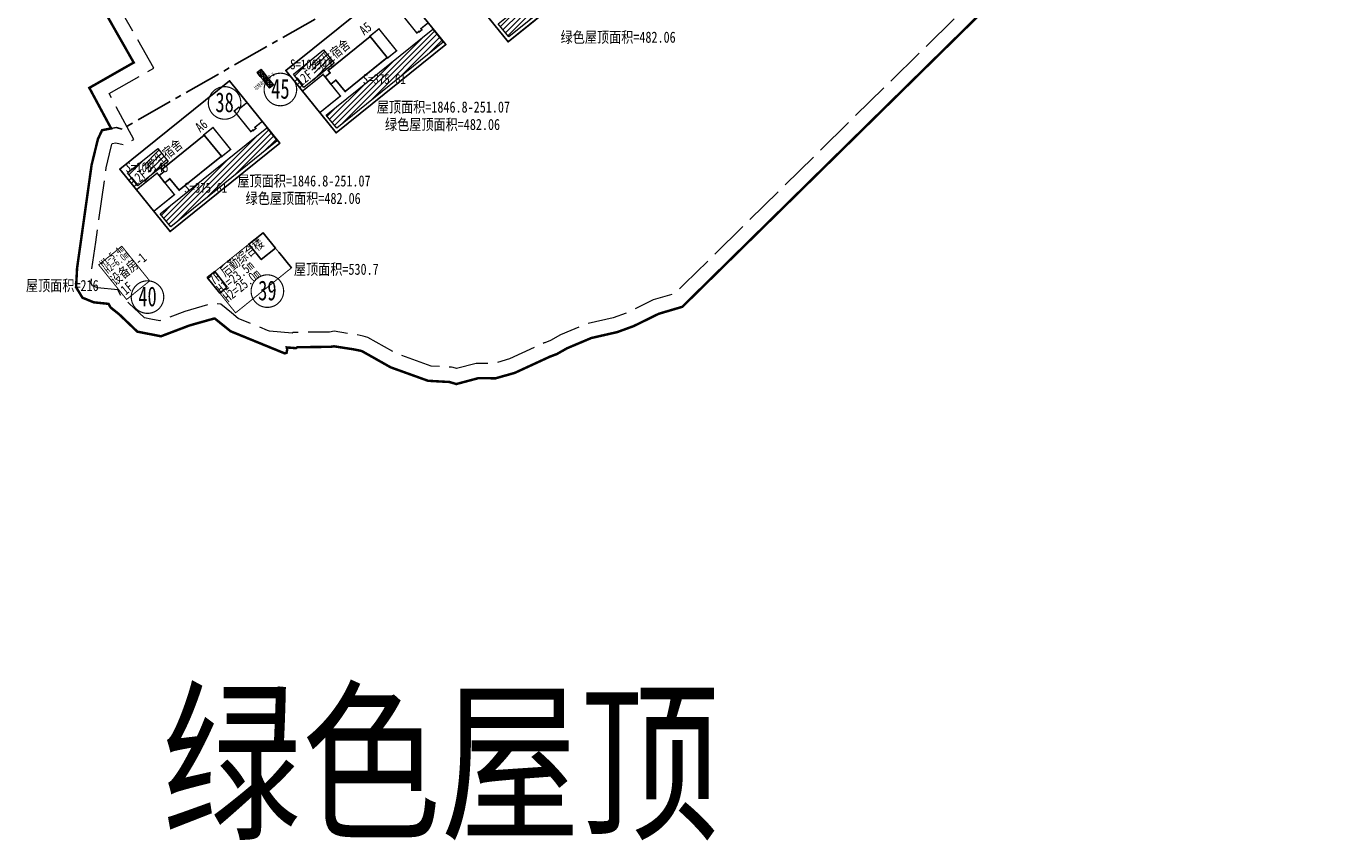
# Model space of a CAD drawing. Header units: millimetres. Extents: x 38389465 to 38395088, y 2473666 to 2480744.
# Tile 33 of 256: x 38393496 to 38394030, y 2475610 to 2475940. Entities that reach past the tile are written whole.
import ezdxf
from ezdxf.enums import TextEntityAlignment as Align

# ---------------------------------------------------------------- set-up
doc = ezdxf.new("R2010")
doc.units = ezdxf.units.MM
doc.header["$LTSCALE"] = 2
for name, pattern in [('0', [0]), ('CENTER2', [1.125, 0.75, -0.125, 0.125, -0.125]), ('X2', [10, 8, -2])]:
    doc.linetypes.add(name, pattern=pattern)
doc.layers.add('0核算', color=6, linetype='CONTINUOUS', plot=False)
for name, color, linetype in [('MJZJ', 7, 'CONTINUOUS'), ('w-二期建筑', 40, 'CONTINUOUS'), ('w-文字', 7, 'CONTINUOUS'), ('w-楼栋号', 4, 'CONTINUOUS'), ('w-用地红线', 1, 'CONTINUOUS'), ('建筑占地', 3, 'CONTINUOUS'), ('文字', 7, 'CONTINUOUS')]:
    doc.layers.add(name, color=color, linetype=linetype)
doc.layers.add('w-屋顶绿化线', color=126, linetype='CONTINUOUS', lineweight=9)
doc.layers.add('建筑控制线', color=6, linetype='0', lineweight=9)
doc.styles.add('HZTXT', font='txt', dxfattribs={"width": 0.8})
doc.styles.add('中等线体', font='txt', dxfattribs={"width": 0.8})
doc.styles.add('宋体', font='txt', dxfattribs={"width": 0.8, "height": 8})
pattern_1 = [(45, (0, 0), (-1.1313708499, 1.1313708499), [])]

msp = doc.modelspace()

# ---------------------------------------------------------------- hatches: boundary and pattern name
at = {"layer": 'MJZJ', "linetype": 'ByBlock'}
h = msp.add_hatch(dxfattribs=at)
h.set_pattern_fill('411B', color=256, scale=2, style=0)
h.set_pattern_definition(pattern_1)
h.paths.add_polyline_path([(38393734.154, 2475970.157), (38393691.001, 2475935.416), (38393686.749, 2475940.697), (38393729.902, 2475975.439)])
h = msp.add_hatch(dxfattribs=at)
h.set_pattern_fill('411B', color=256, scale=2, style=0)
h.set_pattern_definition(pattern_1)
h.paths.add_polyline_path([(38393664.489, 2475933.264), (38393621.336, 2475898.523), (38393617.084, 2475903.804), (38393660.237, 2475938.546)])
h = msp.add_hatch(dxfattribs=at)
h.set_pattern_fill('411B', color=256, scale=2, style=0)
h.set_pattern_definition(pattern_1)
h.paths.add_polyline_path([(38393620.283, 2475924.866), (38393608.054, 2475915.021), (38393603.802, 2475920.302), (38393616.031, 2475930.148)])
h.paths.add_polyline_path([(38393606.729, 2475914.094), (38393613.293, 2475919.378), (38393609.879, 2475923.619), (38393603.315, 2475918.334)])
h = msp.add_hatch(dxfattribs=at)
h.set_pattern_fill('411B', color=256, scale=2, style=0)
h.set_pattern_definition(pattern_1)
h.paths.add_polyline_path([(38393597.27, 2475893.334), (38393554.117, 2475858.593), (38393549.865, 2475863.874), (38393593.018, 2475898.615)])
h = msp.add_hatch(dxfattribs=at)
h.set_pattern_fill('411B', color=256, scale=2, style=0)
h.set_pattern_definition(pattern_1)
h.paths.add_polyline_path([(38393553.064, 2475884.936), (38393540.835, 2475875.091), (38393536.583, 2475880.372), (38393548.812, 2475890.217)])
h.paths.add_polyline_path([(38393539.666, 2475873.827), (38393546.229, 2475879.112), (38393542.815, 2475883.352), (38393536.251, 2475878.068)])

# ---------------------------------------------------------------- linework, layer by layer
at = {"layer": 'w-二期建筑', "ltscale": 5}
msp.add_line((38393602.968, 2475841.924), (38393597.888, 2475848.234), dxfattribs=at)
at = {"layer": 'w-二期建筑', "flags": 128}
for points, const_width in [([(38393670.408, 2475958.74), (38393714.807, 2475994.485), (38393721.894, 2475985.683), (38393718.934, 2475983.3), (38393718.551, 2475983.775), (38393716.682, 2475982.27), (38393723.43, 2475973.889), (38393724.208, 2475974.516), (38393724.365, 2475974.321), (38393725.456, 2475975.199), (38393725.079, 2475975.666), (38393728.039, 2475978.049), (38393735.125, 2475969.247), (38393690.726, 2475933.503)], 0.6), ([(38393600.753, 2475921.855), (38393645.153, 2475957.6), (38393652.239, 2475948.798), (38393649.279, 2475946.415), (38393648.896, 2475946.89), (38393647.027, 2475945.385), (38393653.775, 2475937.004), (38393654.554, 2475937.631), (38393654.71, 2475937.436), (38393655.801, 2475938.314), (38393655.425, 2475938.781), (38393658.385, 2475941.164), (38393665.471, 2475932.362), (38393621.071, 2475896.618)], 0.6), ([(38393641.944, 2475926.902), (38393645.566, 2475929.818), (38393638.417, 2475938.698), (38393634.795, 2475935.782)], 0.6), ([(38393618.933, 2475916.336), (38393620.959, 2475917.966), (38393624.564, 2475913.487), (38393624.564, 2475913.487), (38393624.721, 2475913.293), (38393641.819, 2475927.058), (38393634.921, 2475935.626), (38393617.823, 2475921.861), (38393617.98, 2475921.666), (38393617.98, 2475921.666), (38393618.638, 2475920.849), (38393616.613, 2475919.218)], 0.6), ([(38393590.661, 2475922.271), (38393589.104, 2475921.017), (38393594.12, 2475914.785), (38393595.678, 2475916.04)], 0.2), ([(38393614.487, 2475904.796), (38393622.821, 2475911.506), (38393615.798, 2475920.231), (38393607.463, 2475913.521)], 0.6), ([(38393533.534, 2475881.925), (38393577.934, 2475917.67), (38393585.02, 2475908.868), (38393582.06, 2475906.485), (38393581.677, 2475906.96), (38393579.808, 2475905.455), (38393586.556, 2475897.073), (38393587.335, 2475897.7), (38393587.491, 2475897.506), (38393588.582, 2475898.384), (38393588.205, 2475898.851), (38393591.165, 2475901.234), (38393598.252, 2475892.432), (38393553.852, 2475856.687)], 0.6), ([(38393574.725, 2475886.972), (38393578.347, 2475889.887), (38393571.198, 2475898.767), (38393567.576, 2475895.851)], 0.6), ([(38393551.714, 2475876.405), (38393553.739, 2475878.036), (38393557.345, 2475873.557), (38393557.345, 2475873.557), (38393557.502, 2475873.362), (38393574.6, 2475887.127), (38393567.702, 2475895.696), (38393550.604, 2475881.931), (38393550.761, 2475881.736), (38393550.761, 2475881.736), (38393551.419, 2475880.918), (38393549.394, 2475879.288)], 0.6), ([(38393547.268, 2475864.866), (38393555.602, 2475871.576), (38393548.579, 2475880.3), (38393540.244, 2475873.59)], 0.6)]:
    msp.add_lwpolyline(points, close=True, dxfattribs=dict(at, const_width=const_width))
for points in [[(38393590.358, 2475919.459), (38393589.104, 2475921.017), (38393590.661, 2475922.271), (38393591.916, 2475920.713), (38393590.358, 2475919.459), (38393590.661, 2475922.271), (38393589.104, 2475921.017), (38393591.916, 2475920.713)], [(38393591.612, 2475917.901), (38393590.358, 2475919.459), (38393591.916, 2475920.713), (38393593.17, 2475919.155), (38393591.612, 2475917.901), (38393591.916, 2475920.713), (38393590.358, 2475919.459), (38393593.17, 2475919.155)], [(38393592.866, 2475916.343), (38393591.612, 2475917.901), (38393593.17, 2475919.155), (38393594.424, 2475917.598), (38393592.866, 2475916.343), (38393593.17, 2475919.155), (38393591.612, 2475917.901), (38393594.424, 2475917.598)], [(38393594.12, 2475914.785), (38393592.866, 2475916.343), (38393594.424, 2475917.598), (38393595.678, 2475916.04), (38393594.12, 2475914.785), (38393594.424, 2475917.598), (38393592.866, 2475916.343), (38393595.678, 2475916.04)]]:
    msp.add_lwpolyline(points, dxfattribs=at)
at = {"layer": 'w-二期建筑', "const_width": 0.6, "flags": 128}
msp.add_lwpolyline([(38393591.165, 2475901.234), (38393585.02, 2475908.868)], dxfattribs=at)
at = {"layer": 'w-二期建筑', "ltscale": 5, "const_width": 0.4, "flags": 128}
for points in [[(38393580.378, 2475823.738), (38393602.968, 2475841.924), (38393591.492, 2475856.179), (38393568.902, 2475837.993), (38393575.299, 2475830.048)], [(38393545.579, 2475836.665), (38393534.291, 2475850.686), (38393524.944, 2475843.161), (38393536.231, 2475829.14)]]:
    msp.add_lwpolyline(points, close=True, dxfattribs=at)
at = {"layer": 'w-二期建筑', "ltscale": 5, "flags": 128}
for points in [[(38393596.508, 2475849.947), (38393590.744, 2475845.307), (38393585.727, 2475851.538), (38393591.492, 2475856.179)], [(38393576.918, 2475834.176), (38393573.919, 2475831.761), (38393568.902, 2475837.993), (38393571.901, 2475840.407)]]:
    msp.add_lwpolyline(points, close=True, dxfattribs=at)
at = {"layer": 'w-屋顶绿化线'}
for points in [[(38393734.154, 2475970.157), (38393691.001, 2475935.416), (38393686.749, 2475940.697), (38393729.902, 2475975.439)], [(38393664.489, 2475933.264), (38393621.336, 2475898.523), (38393617.084, 2475903.804), (38393660.237, 2475938.546)], [(38393620.283, 2475924.866), (38393608.054, 2475915.021), (38393603.802, 2475920.302), (38393616.031, 2475930.148)], [(38393597.27, 2475893.334), (38393554.117, 2475858.593), (38393549.865, 2475863.874), (38393593.018, 2475898.615)], [(38393553.064, 2475884.936), (38393540.835, 2475875.091), (38393536.583, 2475880.372), (38393548.812, 2475890.217)]]:
    msp.add_lwpolyline(points, close=True, dxfattribs=at)
at = {"layer": 'w-楼栋号', "linetype": 'Continuous', "const_width": 0.471}
for points in [[(38393605.097, 2475914.152, 1), (38393591.92, 2475914.152, 1)], [(38393582.506, 2475908.706, 1), (38393569.33, 2475908.706, 1)], [(38393551.279, 2475830.11, 1), (38393538.102, 2475830.11, 1)], [(38393599.826, 2475832.531, 1), (38393586.65, 2475832.531, 1)]]:
    msp.add_lwpolyline(points, format="xyb", close=True, dxfattribs=at)
at = {"layer": 'w-用地红线', "linetype": 'CENTER2', "ltscale": 10, "const_width": 1, "flags": 128}
msp.add_lwpolyline([(38393871.553, 2476280.005), (38393871.564, 2476280.014), (38393872.069, 2476280.421), (38393888.98, 2476259.415), (38393976.214, 2476151.06), (38393993.432, 2476130.145), (38394011.102, 2476109.611), (38394029.217, 2476089.469), (38394028.713, 2476088.973), (38394027.324, 2476087.609), (38394026.226, 2476086.53), (38393995.771, 2476056.603), (38393987.184, 2476048.164), (38393917.042, 2475979.238), (38393904.043, 2475966.465), (38393876.049, 2475938.957), (38393766.336, 2475831.146), (38393761.28, 2475826.178), (38393751.733, 2475823.353), (38393741.618, 2475818.381), (38393734.93, 2475815.936), (38393724.438, 2475813.547), (38393718.484, 2475811.032), (38393714.566, 2475809.377), (38393710.453, 2475807.039), (38393707.77, 2475806.039), (38393707.706, 2475806.015), (38393693.569, 2475799.494), (38393693.411, 2475799.421), (38393687.608, 2475797.785), (38393685.683, 2475797.242), (38393678.578, 2475797.267), (38393669.749, 2475794.912), (38393666.791, 2475795.793), (38393666.777, 2475795.797), (38393666.685, 2475795.802), (38393666.65, 2475795.794), (38393666.501, 2475795.759), (38393658.299, 2475796.229), (38393643.172, 2475801.675), (38393631.608, 2475808.197), (38393630.686, 2475808.464), (38393627.79, 2475809.015), (38393620.244, 2475810.185), (38393618.861, 2475809.981), (38393605.383, 2475809.811), (38393604.754, 2475809.434), (38393601.093, 2475809.733), (38393601.257, 2475808.988), (38393601.12, 2475808.084), (38393601.107, 2475807.999), (38393600.986, 2475807.532), (38393600.297, 2475807.305), (38393597.271, 2475808.542), (38393591.065, 2475811.079), (38393578.348, 2475816.277), (38393574.952, 2475819.011), (38393571.969, 2475821.412), (38393571.699, 2475821.439), (38393561.705, 2475818.629), (38393550.152, 2475814.246), (38393544.919, 2475815.269), (38393540.581, 2475816.118), (38393533.219, 2475823.144), (38393529.729, 2475825.916), (38393528.922, 2475827.367), (38393522.894, 2475827.997), (38393518.323, 2475829.879), (38393515.768, 2475834.115), (38393516.172, 2475841.847), (38393517.789, 2475853.24), (38393522.054, 2475883.581), (38393523.509, 2475889.553), (38393524.609, 2475894.069), (38393526.29, 2475897.665), (38393527.412, 2475897.887), (38393529.957, 2475898.389), (38393521.143, 2475914.812), (38393539.108, 2475925.046), (38393524.2, 2475951.216), (38393558.849, 2476062.961), (38393559.368, 2476064.636), (38393604.465, 2476088.45), (38393615.711, 2476124.861), (38393591.928, 2476169.9), (38393600.641, 2476198.14), (38393600.578, 2476199.284), (38393606.117, 2476217.237), (38393607.511, 2476216.067), (38393612.124, 2476231.096), (38393622.939, 2476266.066), (38393621.689, 2476266.418), (38393621.334, 2476266.55), (38393622.405, 2476270.022), (38393625.057, 2476278.617), (38393658.249, 2476386.19), (38393693.892, 2476421.833), (38393729.535, 2476457.475), (38393796.942, 2476370.701), (38393847.941, 2476309.334), (38393871.553, 2476280.005)], close=True, dxfattribs=at)
at = {"layer": 'w-用地红线', "linetype": 'CENTER2', "ltscale": 10}
msp.add_lwpolyline([(38393871.553, 2476280.005), (38393861.602, 2476193.35), (38393852.446, 2476113.611), (38393852.002, 2476111.318), (38393850.113, 2476104.138), (38393849.596, 2476102.565), (38393849.249, 2476101.505), (38393848.423, 2476099.195), (38393846.812, 2476095.276), (38393844.78, 2476090.866), (38393841.713, 2476085.32), (38393837.825, 2476079.292), (38393833.522, 2476073.719), (38393828.587, 2476068.283), (38393821.86, 2476062.203), (38393819.944, 2476060.801), (38393768.943, 2476031.747), (38393534.398, 2475898.136), (38393532.001, 2475898.769), (38393529.969, 2475898.367)], dxfattribs=at)
at = {"layer": '建筑占地', "color": 6, "flags": 128}
for points in [[(38393670.408, 2475958.74), (38393714.807, 2475994.485), (38393735.125, 2475969.247), (38393690.726, 2475933.503)], [(38393600.753, 2475921.855), (38393645.153, 2475957.6), (38393665.471, 2475932.362), (38393621.071, 2475896.618)], [(38393618.933, 2475916.336), (38393620.959, 2475917.966), (38393624.721, 2475913.293), (38393641.819, 2475927.058), (38393634.921, 2475935.626), (38393617.823, 2475921.861), (38393618.638, 2475920.849), (38393616.613, 2475919.218)], [(38393533.534, 2475881.925), (38393577.934, 2475917.67), (38393598.252, 2475892.432), (38393553.852, 2475856.687)], [(38393551.714, 2475876.405), (38393553.739, 2475878.036), (38393557.502, 2475873.362), (38393574.6, 2475887.127), (38393567.702, 2475895.696), (38393550.604, 2475881.931), (38393551.419, 2475880.918), (38393549.394, 2475879.288)]]:
    msp.add_lwpolyline(points, close=True, dxfattribs=at)
at = {"layer": '建筑控制线', "linetype": 'X2', "flags": 128}
msp.add_lwpolyline([(38393606.809, 2476199.131), (38393611.846, 2476215.452), (38393612.39, 2476217.219), (38393627.063, 2476264.767), (38393628.138, 2476268.254), (38393630.79, 2476276.848), (38393663.543, 2476383), (38393669.787, 2476389.244), (38393723.716, 2476443.171, 0.0109718), (38393765.33, 2476389.093), (38393984.322, 2476117.079, 0.0172773), (38394013.901, 2476082.831), (38393991.565, 2476060.883), (38393982.978, 2476052.444), (38393912.836, 2475983.518), (38393899.837, 2475970.745), (38393871.843, 2475943.237), (38393762.13, 2475835.426), (38393758.142, 2475831.507), (38393749.542, 2475828.962), (38393739.257, 2475823.907), (38393733.227, 2475821.702), (38393722.59, 2475819.28), (38393716.149, 2475816.559), (38393711.907, 2475814.767), (38393707.906, 2475812.493), (38393705.668, 2475811.659), (38393705.393, 2475811.556), (38393691.326, 2475805.068), (38393685.98, 2475803.56), (38393684.863, 2475803.245), (38393677.802, 2475803.27), (38393669.838, 2475801.146), (38393668.471, 2475801.553), (38393667.776, 2475801.752), (38393666.169, 2475801.839), (38393665.99, 2475801.798), (38393659.511, 2475802.17), (38393645.679, 2475807.149), (38393633.947, 2475813.766), (38393632.084, 2475814.306), (38393628.81, 2475814.929), (38393620.266, 2475816.253), (38393618.383, 2475815.976), (38393603.687, 2475815.79), (38393603.322, 2475815.571), (38393594.088, 2475816.325), (38393593.335, 2475816.633), (38393581.428, 2475821.5), (38393578.714, 2475823.685), (38393574.341, 2475827.205), (38393571.167, 2475827.522), (38393559.825, 2475824.333), (38393549.623, 2475820.463), (38393546.07, 2475821.158), (38393543.454, 2475821.67), (38393537.164, 2475827.673), (38393534.393, 2475829.874), (38393532.649, 2475833.01), (38393524.378, 2475833.875), (38393522.438, 2475834.674), (38393521.855, 2475835.639), (38393522.15, 2475841.268), (38393523.73, 2475852.401), (38393527.954, 2475882.451), (38393529.338, 2475888.133), (38393530.297, 2475892.069), (38393530.424, 2475892.341), (38393531.807, 2475892.615), (38393535.237, 2475891.709), (38393539.154, 2475893.94), (38393529.196, 2475912.495), (38393547.291, 2475922.803), (38393530.701, 2475951.925), (38393564.364, 2476060.489), (38393609.464, 2476084.305), (38393622.177, 2476125.465), (38393598.393, 2476170.505), (38393606.872, 2476197.987)], format="xyb", dxfattribs=at)

# ---------------------------------------------------------------- texts
at = {"layer": '0核算', "linetype": 'Continuous', "style": '宋体', "width": 0.8}
msp.add_text('绿色屋顶', height=51.716, dxfattribs=at).set_placement((38393550.618, 2475615.87, 13.705))
at = {"layer": 'MJZJ', "color": 3, "linetype": 'Continuous', "style": '宋体', "width": 0.8}
for p in [(38393735.29, 2475935.418), (38393664.177, 2475900.091), (38393607.729, 2475870.171)]:
    msp.add_text('绿色屋顶面积=482.06', height=4.5, dxfattribs=at).set_placement(p, align=Align.MIDDLE)
at = {"layer": 'MJZJ', "linetype": 'ByBlock', "style": '中等线体', "width": 0.8}
for s, p in [('S=106.45', (38393611.127, 2475924.322)), ('S=375.61', (38393640.587, 2475918.411)), ('S=106.45', (38393544.473, 2475882.703)), ('S=375.61', (38393568.239, 2475874.369))]:
    msp.add_text(s, height=4, dxfattribs=at).set_placement(p, align=Align.MIDDLE)
at = {"layer": 'MJZJ', "color": 2, "linetype": 'Continuous', "style": '宋体', "width": 0.8}
for s, p in [('屋顶面积=1846.8-251.07', (38393664.521, 2475907.109)), ('屋顶面积=1846.8-251.07', (38393608.072, 2475877.19)), ('屋顶面积=530.7', (38393621.15, 2475841.447))]:
    msp.add_text(s, height=4.5, dxfattribs=at).set_placement(p, align=Align.MIDDLE)
msp.add_text('屋顶面积=216', height=4.5, dxfattribs=at).set_placement((38393495.461, 2475832.557))
at = {"layer": 'w-文字', "style": '中等线体', "width": 0.8}
for s, height, p in [('A5', 4, (38393632.473, 2475935.925)), ('学生宿舍', 4, (38393614.232, 2475921.24)), ('12F', 4, (38393606.851, 2475915.218)), ('A6', 4, (38393566.03, 2475896.624)), ('学生宿舍', 4, (38393546.317, 2475880.754)), ('12F', 4, (38393539.787, 2475874.952)), ('H1=5.4m', 3, (38393526.719, 2475842.066)), ('后勤综合楼', 4, (38393576.065, 2475838.228)), ('H2=6.0m', 3, (38393528.666, 2475839.466)), ('设备房-1', 4, (38393531.617, 2475834.724)), ('H1=23.5m', 4, (38393574.629, 2475831.22)), ('7F', 4, (38393571.577, 2475834.759)), ('H2=25.0m', 4, (38393577.359, 2475827.828)), ('1F', 4, (38393535.846, 2475830.774))]:
    msp.add_text(s, height=height, rotation=38.83727, dxfattribs=at).set_placement(p)
at = {"layer": 'w-楼栋号', "linetype": 'Continuous', "style": 'HZTXT', "width": 0.655114}
for s, p, p2 in [('45', (38393594.781, 2475910.425), (38393602.235, 2475910.425)), ('38', (38393572.191, 2475904.979), (38393579.645, 2475904.979)), ('39', (38393589.511, 2475828.804), (38393596.965, 2475828.804)), ('40', (38393540.964, 2475826.383), (38393548.418, 2475826.383))]:
    msp.add_text(s, height=8, rotation=0.00001, dxfattribs=at).set_placement(p, p2, align=Align.FIT)
at = {"layer": '文字', "color": 6, "style": '中等线体', "width": 0.7}
msp.add_text('垃圾收集点D-2', height=1.5, rotation=38.96553, dxfattribs=at).set_placement((38393588.586, 2475913.774))

doc.saveas('drawing.dxf')
